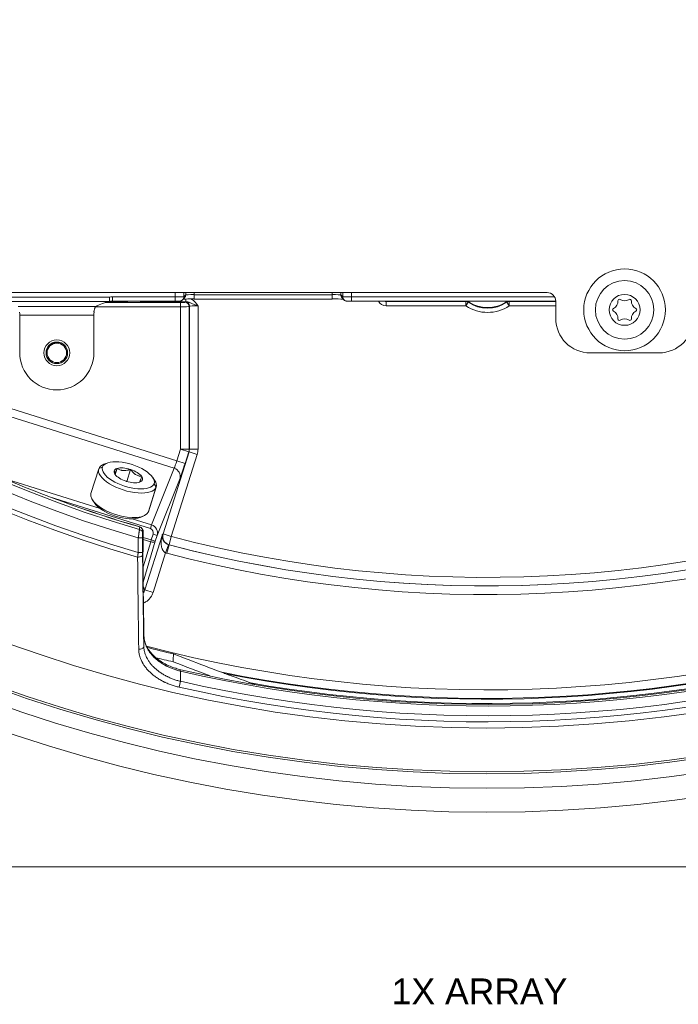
# Model space of a CAD drawing. Header units: millimetres. Extents: x 35 to 1401, y 51 to 818.
# Tile 3 of 22: x 162 to 238, y 436 to 550. Entities that reach past the tile are written whole.
import ezdxf
from ezdxf.lldxf.tags import DXFTag

# ---------------------------------------------------------------- set-up
doc = ezdxf.new("R2010")
doc.units = ezdxf.units.MM
doc.layers.add('1', color=7, linetype='Continuous', true_color=0xffffff)
doc.styles.add('cadds4', font='txt')
tags = doc.linetypes.add('DASHED', pattern=[25.72, 12.86, -12.86]).pattern_tags.tags
tags[6:7] = [DXFTag(74, 4), DXFTag(75, 0), DXFTag(340, '0'), DXFTag(46, 0.0), DXFTag(50, 0.0), DXFTag(44, 0.0), DXFTag(45, 0.0)]
tags[4:5] = [DXFTag(74, 4), DXFTag(75, 0), DXFTag(340, '0'), DXFTag(46, 0.0), DXFTag(50, 0.0), DXFTag(44, 0.0), DXFTag(45, 0.0)]

msp = doc.modelspace()

# ---------------------------------------------------------------- linework, layer by layer
at = {"layer": '1', "color": 155, "linetype": 'Continuous', "lineweight": 18}
for p, q in [((156.07, 518.41), (223.07, 518.41)), ((172.22, 517.38), (159.92, 517.38)), ((159.97, 517.88), (172.17, 517.88)), ((173.73, 517.32), (171.9, 517.32)), ((172.54, 517.42), (172.54, 517.92)), ((172.54, 517.92), (179.84, 517.92)), ((179.84, 517.42), (172.54, 517.42)), ((174.31, 517.42), (174.23, 517.34)), ((175.81, 517.37), (175.76, 517.42)), ((176.8, 517.42), (176.8, 517.34)), ((181.08, 517.34), (176.8, 517.34)), ((179.84, 517.92), (179.84, 518.41)), ((179.84, 517.42), (179.84, 517.92)), ((180.69, 517.57), (180.91, 517.79)), ((180.84, 518.41), (180.84, 517.93)), ((180.84, 517.93), (181.05, 518.15)), ((180.95, 517.29), (180.99, 517.32)), ((181.05, 518.15), (181.05, 518.41)), ((181.08, 517.67), (181.08, 517.34)), ((182.05, 518.41), (182.05, 518.17)), ((182.05, 518.17), (198.09, 518.17)), ((182.05, 517.67), (182.05, 518.17)), ((198.09, 517.67), (182.05, 517.67)), ((198.09, 518.17), (198.09, 518.41)), ((198.09, 517.67), (198.09, 518.17)), ((199.09, 518.41), (199.09, 518.15)), ((199.09, 518.15), (199.31, 517.93)), ((199.24, 517.79), (199.45, 517.57)), ((199.31, 517.93), (199.31, 518.41)), ((200.31, 518.41), (200.31, 517.92)), ((200.31, 517.42), (200.31, 517.92)), ((200.31, 517.92), (223.93, 517.92)), ((224.07, 517.42), (200.31, 517.42)), ((204.38, 517.42), (204.34, 517.37)), ((204.34, 517.37), (213.62, 517.37)), ((204.34, 517.37), (204.34, 516.87)), ((213.62, 516.87), (213.62, 517.37)), ((218.65, 517.37), (218.65, 516.87)), ((218.65, 517.37), (224.07, 517.37)), ((224.07, 517.41), (224.07, 515.41)), ((161.56, 516.78), (170.59, 516.78)), ((180.45, 516.77), (170.58, 516.77)), ((171.7, 517.27), (180.45, 517.27)), ((180.45, 517.27), (180.45, 516.77)), ((180.45, 500.21), (180.45, 516.77)), ((181.49, 516.82), (181.45, 516.79)), ((181.45, 516.79), (181.45, 500.21)), ((181.49, 500.2), (181.49, 516.82)), ((182.48, 516.87), (182.48, 500.2)), ((213.62, 516.87), (204.34, 516.87)), ((213.62, 516.87), (213.9, 517.29)), ((218.65, 516.87), (218.37, 517.29)), ((224.07, 516.87), (218.65, 516.87)), ((161.76, 511.41), (161.76, 515.78)), ((170.39, 515.78), (161.76, 515.78)), ((170.39, 515.78), (170.39, 511.41)), ((164.87, 511.41), (164.82, 511.41)), ((164.9, 511.41), (164.95, 511.41)), ((167.32, 511.41), (167.2, 511.41)), ((228.07, 511.41), (236.07, 511.41)), ((157.38, 505.98), (180.02, 498.85)), ((179.71, 497.99), (157.11, 505.12)), ((180.02, 498.85), (180.45, 500.21)), ((180.45, 500.21), (181.45, 500.21)), ((180.45, 500.21), (181.4, 499.91)), ((181.45, 500.21), (181.49, 500.2)), ((182.48, 500.2), (181.49, 500.2)), ((178.43, 490.36), (181.44, 499.9)), ((182.39, 499.6), (179.38, 490.06)), ((181.4, 499.91), (180.97, 498.54)), ((181.44, 499.9), (181.4, 499.91)), ((181.44, 499.9), (182.39, 499.6)), ((170.94, 497.92), (170.04, 495.07)), ((170.95, 497.95), (171.38, 498.14)), ((171.91, 498.6), (171.54, 498.46)), ((173.07, 497.98), (172.84, 497.27)), ((173.07, 497.98), (173.06, 497.97)), ((173.09, 497.98), (173.07, 497.98)), ((174.63, 497.86), (174.19, 496.46)), ((174.63, 497.86), (174.61, 497.87)), ((174.65, 497.85), (174.63, 497.86)), ((177.08, 491.42), (179.71, 497.99)), ((180.02, 498.85), (180.97, 498.54)), ((159.7, 496.9), (171.11, 493.3)), ((172.89, 497.43), (172.73, 497.71)), ((172.82, 497.3), (172.81, 497.29)), ((172.81, 497.29), (172.83, 497.28)), ((175.94, 497.05), (175.92, 497.06)), ((175.94, 497.04), (175.94, 497.05)), ((177.44, 496.6), (177.22, 496.93)), ((180.39, 496.83), (177.73, 490.17)), ((174.11, 496.49), (174.12, 496.48)), ((174.12, 496.48), (174.15, 496.48)), ((175.67, 496.36), (175.69, 496.36)), ((175.69, 496.36), (175.69, 496.37)), ((176.71, 492.94), (177.61, 495.79)), ((176.72, 492.96), (177.62, 495.82)), ((177.61, 495.79), (177.37, 496.2)), ((176.95, 490.99), (165.22, 494.69)), ((170.22, 494.29), (170.44, 493.96)), ((175.76, 492.28), (176.13, 492.43)), ((174.83, 492.13), (177.08, 491.42)), ((175.71, 491.18), (175.71, 491.17)), ((177.08, 491.42), (176.95, 490.99)), ((175.54, 488.21), (175.54, 489.9)), ((176.04, 489.9), (175.54, 489.9)), ((176.04, 489.9), (176.04, 488.21)), ((176.11, 489.95), (177.04, 489.66)), ((176.11, 489.46), (176.11, 490.64)), ((176.31, 483.86), (178.34, 490.31)), ((177.04, 489.66), (177.25, 490.32)), ((177.73, 490.17), (177.25, 490.32)), ((177.73, 490.17), (177.52, 489.51)), ((178.43, 490.36), (179.38, 490.06)), ((179.13, 489.09), (179.38, 490.06)), ((177.52, 489.51), (176.11, 484.76)), ((176.11, 486.52), (176.98, 489.45)), ((176.98, 489.45), (176.11, 489.73)), ((176.98, 489.45), (177.04, 489.66)), ((177.52, 489.51), (177.04, 489.66)), ((179.05, 489.11), (178.71, 488.17)), ((179.13, 489.09), (178.87, 488.12)), ((176.04, 488.21), (175.54, 488.21)), ((178.71, 488.17), (177.26, 483.56)), ((176.31, 483.86), (177.26, 483.56)), ((180.5, 474.58), (180.46, 474.4)), ((180.45, 473.23), (180.29, 472.55))]:
    msp.add_line(p, q, dxfattribs=at)
at = {"layer": '1', "color": 8, "linetype": 'Continuous', "lineweight": 18}
msp.add_line((38.33, 451.67), (393.81, 451.67), dxfattribs=at)
at = {"layer": '1', "color": 155, "linetype": 'Continuous', "lineweight": 18}
for centre, radius in [((216.07, 629.41), 171.39), ((216.07, 629.41), 168.61), ((216.07, 629.41), 166.93), ((216.07, 629.41), 166.69), ((216.07, 629.41), 161.61), ((232.07, 516.41), 4.75), ((232.07, 516.41), 3.4), ((232.07, 516.41), 1.8), ((166.07, 511.41), 1.5), ((166.07, 511.41), 1.25)]:
    msp.add_circle(centre, radius, dxfattribs=at)
at = {"layer": '1', "color": 155, "linetype": 'DASHED', "lineweight": 18}
msp.add_circle((166.07, 511.41), 1.5, dxfattribs=at)
at = {"layer": '1', "color": 155, "linetype": 'Continuous', "lineweight": 18}
for centre, radius, start, end in [((216.07, 629.41), 147.44, 290.0822, 254.013), ((216.07, 629.41), 146.91, 290.1206, 253.9828), ((216.07, 629.41), 145.28, 290.3556, 253.7987), ((216.07, 629.41), 144.3, 290.4249, 253.745), ((216.07, 629.41), 144.15, 294.6632, 245.3368), ((216.07, 629.41), 143.16, 294.9458, 245.0542), ((216.14, 520.65), 3.98, 236.1441, 303.8559), ((223.07, 517.41), 1, 0, 90), ((230.36, 517.4), 0.927, 296.2336, 3.7664), ((231.46, 517.47), 0.175, 56.2336, 183.7664), ((232.07, 518.39), 0.927, 236.2336, 303.7664), ((232.68, 517.47), 0.175, 356.2336, 123.7664), ((233.78, 517.4), 0.927, 176.2336, 243.7664), ((216.14, 520.65), 4.54, 236.3484, 303.6516), ((216.14, 520.65), 4.04, 236.3484, 303.6516), ((230.85, 516.41), 0.175, 116.2336, 243.7664), ((230.36, 515.42), 0.927, 356.2336, 63.7664), ((233.78, 515.42), 0.927, 116.2336, 183.7664), ((233.3, 516.41), 0.175, 296.2336, 63.7664), ((228.07, 515.41), 4, 180, 270), ((231.46, 515.35), 0.175, 176.2336, 303.7664), ((232.07, 514.43), 0.927, 56.2336, 123.7664), ((232.68, 515.35), 0.175, 236.2336, 3.7664), ((236.07, 515.41), 4, 270, 0), ((166.07, 511.41), 1.18, 144.0946, 180), ((166.07, 511.41), 1.13, 0, 180), ((166.07, 511.41), 4.31, 180, 0), ((166.07, 511.41), 1.13, 180, 0), ((216.07, 629.41), 144, 246.2085, 253.7236), ((216.07, 629.41), 144.01, 246.2085, 253.7236), ((216.07, 629.41), 144.1, 255.2499, 290.3431), ((216.07, 629.41), 146.1, 255.2488, 290.0173), ((216.07, 629.41), 145.1, 255.2499, 290.138), ((216.07, 629.41), 145.1, 255.2488, 290.1379), ((175.57, 490.7), 0.5, 36.8618, 73.7236), ((175.62, 490.64), 0.5, 0, 36.8732), ((216.07, 629.41), 157.17, 255.41, 288.4237), ((216.07, 629.41), 158.17, 258.7576, 287.9181), ((216.07, 629.41), 158.26, 258.8694, 287.876), ((216.07, 629.41), 158.87, 257.0617, 286.7426), ((216.07, 629.41), 158.76, 259.9574, 287.2861), ((216.07, 629.41), 157.28, 255.439, 256.6037), ((216.07, 629.41), 159.05, 257.0617, 286.7426), ((216.07, 629.41), 158.18, 255.8867, 256.6652), ((216.07, 629.41), 160.89, 257.1518, 286.6229), ((216.07, 629.41), 160.19, 257.1518, 286.6229)]:
    msp.add_arc(centre, radius, start, end, dxfattribs=at)
for centre, major_axis, ratio, start_param, end_param in [((171.44, 516.28), (-1.84, -0.83), 0.413611, 4.105819, 5.003133), ((172.54, 515.92), (1.9, -0.63), 0.998478, 1.89276, 2.078272), ((172.54, 515.92), (-1.43, 0.48), 0.997466, 5.034353, 5.253633), ((173.73, 517.34), (-0.5, 0), 0.034921, 1.570796, 3.106686), ((175.81, 517.87), (-0.354, -0.354), 0.998783, 0.786007, 1.209597), ((176.8, 517.38), (-1, 0), 0.034921, 0.034907, 1.570796), ((179.84, 517.93), (-1, 0), 0.008728, 1.570796, 3.124139), ((180.34, 517.93), (0.354, -0.354), 0.999695, 6.005984, 6.283185), ((180.34, 517.93), (0.354, -0.354), 0.999695, 0, 0.78555), ((182.05, 517.65), (-1.5, 0), 0.017455, 4.712389, 5.73393), ((180.55, 518.15), (0.354, -0.354), 0.999695, 0, 0.78555), ((182.48, 517.32), (-1.5, 0), 0.034921, 5.91856, 6.248279), ((180.99, 516.82), (-0.354, 0.354), 0.998783, 3.9276, 5.497178), ((182.05, 518.15), (-1, 0), 0.026183, 4.712389, 6.265732), ((198.09, 518.15), (-1, 0), 0.026183, 3.159046, 4.712389), ((198.09, 517.65), (-1.5, 0), 0.017455, 3.760869, 4.712389), ((199.59, 518.15), (-0.354, -0.354), 0.999695, 5.497635, 6.283185), ((199.81, 517.93), (-0.354, -0.354), 0.999695, 5.497635, 6.286254), ((200.31, 517.93), (-1, 0), 0.008728, 0.017453, 1.570796), ((204.34, 517.88), (0.708, 0.708), 0.998783, 2.829345, 3.926382), ((204.34, 517.88), (-0.355, -0.355), 0.996359, 0.359286, 0.784789), ((213.62, 516.87), (-0.479, 0.145), 0.999335, 4.418908, 5.00587), ((218.65, 516.87), (0.479, 0.145), 0.999335, 1.277315, 1.864277), ((180.45, 517.29), (-0.5, 0), 0.034921, 1.570796, 3.106686), ((180.45, 516.79), (-1, 0), 0.01746, 1.570796, 3.106686), ((180.95, 516.79), (-0.354, 0.354), 0.998783, 3.9276, 5.497178), ((182.48, 516.82), (-1, 0), 0.052381, 4.712389, 6.248279), ((161.7, 515.78), (0, 1), 0.052408, 4.712389, 5.077627), ((170.44, 515.78), (0, 1), 0.052408, 1.205558, 1.570796), ((180.45, 500.21), (0.152, 0.988), 0.999376, 4.559766, 4.865012), ((180.48, 500.2), (-0.99, 0.152), 0.998132, 2.98897, 3.294215), ((180.48, 500.2), (-1.98, 0.3), 0.999376, 2.98897, 3.294215), ((174.28, 496.87), (3.34, -1.05), 0.422618, 3.123151, 6.264744), ((174.28, 496.87), (3.34, -1.05), 0.422618, 2.656477, 3.123151), ((174.38, 497.17), (-3, 0.95), 0.422618, 6.264744, 9.406337), ((174.38, 497.17), (-3, 0.95), 0.422618, 3.123151, 6.264744), ((174.38, 497.17), (-1.65, 0.52), 0.422618, 5.75281, 6.264744), ((174.38, 497.17), (-1.65, 0.52), 0.422618, 4.705613, 5.72948), ((179.95, 498.87), (-0.301, -0.954), 0.069842, 0.436332, 1.570796), ((179.44, 497.13), (-0.929, 0.371), 0.905854, 3.224076, 4.780123), ((180.91, 498.57), (-0.6, -1.91), 0.034921, 0.436332, 1.570796), ((174.38, 497.17), (-1.65, 0.52), 0.422618, 6.264744, 6.776678), ((174.38, 497.17), (-1.65, 0.52), 0.422618, 0.516822, 1.54069), ((174.38, 497.17), (-1.65, 0.52), 0.422618, 3.658415, 4.682282), ((174.38, 497.17), (-1.65, 0.52), 0.422618, 2.611218, 3.635085), ((174.38, 497.17), (-1.65, 0.52), 0.422618, 1.56402, 2.587887), ((174.28, 496.87), (3.34, -1.05), 0.422618, 6.264744, 6.768331), ((173.38, 494.02), (-3.34, 1.05), 0.422618, 0.000015, 3.123151), ((173.29, 493.71), (3, -0.95), 0.422618, 3.626739, 5.79807), ((173.38, 494.02), (-3.34, 1.05), 0.422618, 3.123151, 3.141608), ((175.57, 490.7), (0.498, -0.049), 0.984279, 0.098973, 1.387015), ((175.57, 490.7), (0.4, 0.3), 0.999577, 5.639622, 6.283185), ((176.77, 490.47), (-0.205, -0.513), 0.905854, 1.65328, 3.209326), ((176.77, 490.47), (-0.373, -0.933), 0.995132, 1.65328, 3.209326), ((175.54, 490.41), (0.498, -0.049), 0.984281, 0.09898, 1.38739), ((175.62, 490.64), (0.4, 0.3), 0.999577, 5.639424, 6.282984), ((179.38, 490.06), (-0.483, 0.876), 0.998722, 0.76204, 2.379553), ((175.6, 488.89), (0.498, -0.049), 0.9843, 0.000039, 0.09904), ((175.61, 488.95), (0.498, -0.049), 0.9843, 0.000034, 0.099039), ((177.04, 489.66), (-0.479, 0.143), 0.422572, 1.563915, 3.103077), ((175.54, 487.93), (0.5, 0.005), 0.51362, 4.560588, 6.262844), ((175.68, 477.31), (0.5, 0.008), 0.687358, 4.520046, 6.259154)]:
    msp.add_ellipse(centre, major_axis=major_axis, ratio=ratio, start_param=start_param, end_param=end_param, dxfattribs=at)
for points, knots in [([(172.22, 517.38), (172.22, 517.39), (172.22, 517.39), (172.22, 517.4), (172.22, 517.41), (172.22, 517.42), (172.22, 517.42), (172.22, 517.44), (172.21, 517.46), (172.21, 517.49), (172.21, 517.5), (172.21, 517.52), (172.21, 517.53), (172.2, 517.56), (172.2, 517.59), (172.2, 517.63), (172.2, 517.64), (172.19, 517.67), (172.19, 517.68), (172.19, 517.73), (172.18, 517.76), (172.18, 517.81), (172.18, 517.82), (172.17, 517.85), (172.17, 517.87), (172.17, 517.88)], [0, 0, 0, 0, 0.125, 0.125, 0.1875, 0.1875, 0.25, 0.25, 0.375, 0.375, 0.4375, 0.4375, 0.5, 0.5, 0.625, 0.625, 0.6875, 0.6875, 0.75, 0.75, 0.875, 0.875, 0.9375, 0.9375, 1, 1, 1, 1]), ([(179.84, 517.42), (179.87, 517.42), (179.97, 517.42), (180.13, 517.42), (180.29, 517.42), (180.34, 517.42), (180.42, 517.43), (180.49, 517.45), (180.54, 517.47), (180.58, 517.49)], [0, 0, 0, 0, 0.117893, 0.320087, 0.528687, 0.761435, 0.80829, 0.87926, 1, 1, 1, 1]), ([(182.48, 516.87), (182.48, 516.88), (182.47, 516.88), (182.45, 516.89), (182.43, 516.89), (182.38, 516.91), (182.3, 516.94), (182.24, 516.96), (182.18, 516.98), (182.15, 517), (182.06, 517.03), (182, 517.05), (181.88, 517.1), (181.83, 517.12), (181.72, 517.16), (181.66, 517.19), (181.55, 517.23), (181.5, 517.25), (181.41, 517.28), (181.39, 517.29), (181.33, 517.31), (181.3, 517.32), (181.21, 517.33), (181.15, 517.34), (181.08, 517.34)], [0, 0, 0, 0, 0.015625, 0.015625, 0.03125, 0.0625, 0.125, 0.1875, 0.1875, 0.25, 0.25, 0.375, 0.375, 0.5, 0.5, 0.625, 0.625, 0.75, 0.75, 0.8125, 0.8125, 0.875, 0.875, 1, 1, 1, 1]), ([(181.68, 517.68), (181.69, 517.68), (181.71, 517.67), (181.75, 517.64), (181.78, 517.62), (181.84, 517.58), (181.87, 517.56), (182.02, 517.45), (182.12, 517.34), (182.26, 517.17), (182.31, 517.11), (182.38, 517.03), (182.41, 516.98), (182.44, 516.93), (182.46, 516.9), (182.47, 516.89), (182.48, 516.87)], [0, 0, 0, 0, 0.036261, 0.036261, 0.132635, 0.132635, 0.229009, 0.229009, 0.614504, 0.614504, 0.807252, 0.807252, 0.903626, 0.951813, 0.951813, 1, 1, 1, 1]), ([(199.45, 517.57), (199.5, 517.53), (199.57, 517.48), (199.67, 517.44), (199.73, 517.43), (199.76, 517.43), (199.79, 517.43), (199.84, 517.42), (199.93, 517.42), (200.11, 517.42), (200.24, 517.42), (200.31, 517.42)], [0, 0, 0, 0, 0.176133, 0.239782, 0.295555, 0.329588, 0.364897, 0.432558, 0.636741, 0.81252, 1, 1, 1, 1]), ([(213.69, 517.42), (213.7, 517.42), (213.73, 517.42), (213.76, 517.41), (213.8, 517.4), (213.81, 517.4), (213.83, 517.39), (213.84, 517.38), (213.88, 517.37), (213.9, 517.36), (213.92, 517.34)], [0, 0, 0, 0, 0.093228, 0.395485, 0.395485, 0.546614, 0.546614, 0.697743, 0.697743, 1, 1, 1, 1]), ([(213.92, 517.34), (213.91, 517.33), (213.91, 517.32), (213.9, 517.3), (213.9, 517.3), (213.9, 517.29)], [0, 0, 0, 0, 0.65857, 0.65857, 1, 1, 1, 1]), ([(218.36, 517.34), (218.38, 517.36), (218.42, 517.38), (218.46, 517.4), (218.5, 517.41), (218.51, 517.41), (218.54, 517.42), (218.55, 517.42), (218.56, 517.42), (218.56, 517.42), (218.57, 517.42)], [0, 0, 0, 0, 0.324708, 0.649417, 0.649417, 0.811771, 0.811771, 0.974125, 0.974125, 1, 1, 1, 1]), ([(218.37, 517.29), (218.37, 517.3), (218.37, 517.31), (218.36, 517.33), (218.36, 517.34), (218.36, 517.34)], [0, 0, 0, 0, 0.65857, 0.65857, 1, 1, 1, 1]), ([(170.59, 516.78), (170.58, 516.78), (170.58, 516.77), (170.56, 516.75), (170.55, 516.74), (170.54, 516.71), (170.53, 516.7), (170.52, 516.69), (170.52, 516.68), (170.5, 516.64), (170.49, 516.62), (170.47, 516.58), (170.47, 516.56), (170.46, 516.53), (170.45, 516.51), (170.44, 516.46), (170.43, 516.43), (170.41, 516.35), (170.4, 516.31), (170.39, 516.23), (170.39, 516.18), (170.39, 516.14)], [0, 0, 0, 0, 0.125, 0.125, 0.25, 0.25, 0.3125, 0.3125, 0.375, 0.375, 0.5, 0.5, 0.5625, 0.5625, 0.625, 0.625, 0.75, 0.75, 0.875, 0.875, 1, 1, 1, 1]), ([(166.59, 512.54), (166.56, 512.56), (166.52, 512.57), (166.46, 512.59), (166.43, 512.6), (166.38, 512.61), (166.37, 512.61), (166.33, 512.62), (166.32, 512.62), (166.24, 512.63), (166.17, 512.63), (166.08, 512.63), (166.04, 512.63), (166, 512.63), (165.98, 512.63), (165.95, 512.62), (165.93, 512.62), (165.85, 512.6), (165.72, 512.57), (165.61, 512.52), (165.53, 512.48), (165.52, 512.47), (165.49, 512.46), (165.48, 512.45), (165.44, 512.42), (165.41, 512.4), (165.33, 512.34), (165.29, 512.3), (165.22, 512.23), (165.2, 512.2), (165.16, 512.15), (165.14, 512.13), (165.12, 512.1)], [0, 0, 0, 0, 0.06015, 0.06015, 0.118891, 0.118891, 0.148261, 0.148261, 0.177632, 0.177632, 0.295113, 0.295113, 0.353853, 0.353853, 0.383224, 0.383224, 0.412594, 0.412594, 0.530075, 0.647556, 0.647556, 0.676927, 0.676927, 0.706297, 0.706297, 0.765038, 0.765038, 0.882519, 0.882519, 0.941259, 0.941259, 1, 1, 1, 1]), ([(172.88, 497.45), (172.89, 497.46), (172.89, 497.48), (172.9, 497.5), (172.9, 497.51), (172.91, 497.53), (172.93, 497.57), (172.94, 497.63), (172.98, 497.72), (172.99, 497.77), (173.03, 497.87), (173.05, 497.92), (173.06, 497.97)], [0, 0, 0, 0, 0.125, 0.125, 0.1875, 0.1875, 0.25, 0.5, 0.5, 0.75, 0.75, 1, 1, 1, 1]), ([(173.09, 497.98), (173.14, 497.95), (173.19, 497.92), (173.3, 497.86), (173.35, 497.84), (173.47, 497.79), (173.53, 497.78), (173.62, 497.75), (173.65, 497.75), (173.7, 497.74), (173.72, 497.74), (173.75, 497.74), (173.77, 497.73), (173.85, 497.73), (173.92, 497.73), (174.05, 497.74), (174.12, 497.74), (174.21, 497.76), (174.23, 497.76), (174.26, 497.77), (174.31, 497.78), (174.37, 497.79), (174.47, 497.82), (174.54, 497.84), (174.61, 497.87)], [0, 0, 0, 0, 0.125, 0.125, 0.25, 0.25, 0.375, 0.375, 0.4375, 0.4375, 0.46875, 0.46875, 0.5, 0.5, 0.625, 0.625, 0.75, 0.75, 0.78125, 0.78125, 0.8125, 0.875, 0.875, 1, 1, 1, 1]), ([(172.82, 497.3), (172.82, 497.3), (172.82, 497.3), (172.83, 497.31), (172.83, 497.31), (172.84, 497.33), (172.84, 497.33), (172.84, 497.34), (172.84, 497.35), (172.85, 497.36), (172.86, 497.39), (172.87, 497.42), (172.88, 497.45)], [0, 0, 0, 0, 0.25, 0.25, 0.5, 0.5, 0.5625, 0.5625, 0.625, 0.75, 0.75, 1, 1, 1, 1]), ([(174.65, 497.85), (174.69, 497.8), (174.73, 497.74), (174.82, 497.63), (174.86, 497.58), (174.96, 497.48), (175.01, 497.43), (175.09, 497.36), (175.11, 497.34), (175.15, 497.31), (175.17, 497.3), (175.19, 497.29), (175.21, 497.28), (175.28, 497.23), (175.33, 497.2), (175.45, 497.15), (175.51, 497.13), (175.58, 497.11), (175.6, 497.11), (175.63, 497.1), (175.67, 497.09), (175.71, 497.09), (175.8, 497.07), (175.86, 497.07), (175.92, 497.06)], [0, 0, 0, 0, 0.125, 0.125, 0.25, 0.25, 0.375, 0.375, 0.4375, 0.4375, 0.46875, 0.46875, 0.5, 0.5, 0.625, 0.625, 0.75, 0.75, 0.78125, 0.78125, 0.8125, 0.875, 0.875, 1, 1, 1, 1]), ([(175.94, 497.04), (175.92, 496.99), (175.9, 496.94), (175.87, 496.84), (175.85, 496.79), (175.83, 496.73), (175.83, 496.72), (175.82, 496.7), (175.81, 496.67), (175.8, 496.64), (175.78, 496.58), (175.76, 496.54), (175.75, 496.5), (175.74, 496.49), (175.74, 496.47), (175.73, 496.46), (175.73, 496.45), (175.72, 496.42), (175.71, 496.41), (175.7, 496.38), (175.7, 496.38), (175.69, 496.37), (175.69, 496.37), (175.69, 496.37)], [0, 0, 0, 0, 0.132194, 0.132194, 0.264389, 0.264389, 0.297437, 0.297437, 0.330486, 0.396583, 0.396583, 0.528777, 0.528777, 0.594874, 0.594874, 0.627923, 0.627923, 0.660971, 0.793166, 0.793166, 0.92536, 0.92536, 1, 1, 1, 1]), ([(175.68, 490.88), (175.69, 490.94), (175.69, 491), (175.7, 491.1), (175.71, 491.13), (175.71, 491.17)], [0, 0, 0, 0, 0.605253, 0.605253, 1, 1, 1, 1]), ([(175.54, 489.9), (175.54, 489.96), (175.56, 490.07), (175.58, 490.19), (175.59, 490.3), (175.6, 490.35), (175.61, 490.45), (175.62, 490.5), (175.63, 490.56), (175.63, 490.58), (175.64, 490.63), (175.64, 490.65), (175.65, 490.7), (175.66, 490.73), (175.67, 490.79), (175.67, 490.82), (175.68, 490.86), (175.68, 490.87), (175.68, 490.88)], [0, 0, 0, 0, 0.125, 0.25, 0.25, 0.375, 0.375, 0.5, 0.5, 0.5625, 0.5625, 0.625, 0.625, 0.75, 0.75, 0.875, 0.875, 1, 1, 1, 1]), ([(176.04, 490.41), (176.04, 490.4), (176.04, 490.4), (176.04, 490.38), (176.04, 490.38), (176.04, 490.36), (176.04, 490.36), (176.04, 490.33), (176.04, 490.31), (176.04, 490.28), (176.04, 490.27), (176.04, 490.25), (176.04, 490.24), (176.04, 490.21), (176.04, 490.18), (176.04, 490.13), (176.04, 490.1), (176.04, 490.05), (176.04, 489.99), (176.04, 489.93), (176.04, 489.9)], [0, 0, 0, 0, 0.125, 0.125, 0.1875, 0.1875, 0.25, 0.25, 0.375, 0.375, 0.4375, 0.4375, 0.5, 0.5, 0.625, 0.625, 0.75, 0.75, 0.875, 1, 1, 1, 1]), ([(178.71, 488.17), (178.66, 488.19), (178.62, 488.22), (178.57, 488.26), (178.56, 488.27), (178.54, 488.28), (178.53, 488.29), (178.5, 488.32), (178.48, 488.34), (178.43, 488.4), (178.41, 488.44), (178.37, 488.51), (178.36, 488.53), (178.34, 488.58), (178.33, 488.6), (178.3, 488.67), (178.28, 488.71), (178.26, 488.81), (178.25, 488.86), (178.23, 488.95), (178.22, 489), (178.21, 489.07), (178.21, 489.09), (178.2, 489.14), (178.2, 489.17), (178.19, 489.29), (178.19, 489.38), (178.2, 489.57), (178.21, 489.66), (178.23, 489.8), (178.24, 489.85), (178.25, 489.94), (178.27, 490.04), (178.29, 490.13), (178.31, 490.2), (178.32, 490.22), (178.33, 490.26), (178.33, 490.29), (178.34, 490.31)], [0, 0, 0, 0, 0.0625, 0.0625, 0.078125, 0.078125, 0.09375, 0.09375, 0.125, 0.125, 0.1875, 0.1875, 0.21875, 0.21875, 0.25, 0.25, 0.3125, 0.3125, 0.375, 0.375, 0.4375, 0.4375, 0.46875, 0.46875, 0.5, 0.5, 0.625, 0.625, 0.75, 0.75, 0.8125, 0.8125, 0.875, 0.9375, 0.9375, 0.96875, 0.96875, 1, 1, 1, 1]), ([(178.34, 490.31), (178.34, 490.3), (178.34, 490.29), (178.33, 490.27), (178.33, 490.25), (178.32, 490.22), (178.32, 490.17), (178.32, 490.13), (178.32, 490.08), (178.32, 490.06), (178.32, 489.98), (178.33, 489.94), (178.35, 489.84), (178.37, 489.78), (178.4, 489.72), (178.4, 489.71), (178.41, 489.68), (178.42, 489.67), (178.44, 489.63), (178.46, 489.6), (178.49, 489.55), (178.51, 489.52), (178.55, 489.47), (178.57, 489.44), (178.61, 489.4), (178.62, 489.39), (178.65, 489.36), (178.66, 489.34), (178.71, 489.3), (178.74, 489.28), (178.8, 489.24), (178.82, 489.23), (178.85, 489.21), (178.86, 489.2), (178.88, 489.19), (178.89, 489.18), (178.95, 489.15), (179, 489.13), (179.05, 489.11)], [0, 0, 0, 0, 0.03125, 0.03125, 0.0625, 0.0625, 0.125, 0.1875, 0.1875, 0.25, 0.25, 0.375, 0.375, 0.5, 0.5, 0.53125, 0.53125, 0.5625, 0.5625, 0.625, 0.625, 0.6875, 0.6875, 0.75, 0.75, 0.78125, 0.78125, 0.8125, 0.8125, 0.875, 0.875, 0.90625, 0.90625, 0.921875, 0.921875, 0.9375, 0.9375, 1, 1, 1, 1]), ([(178.34, 490.31), (178.36, 490.32), (178.37, 490.33), (178.4, 490.34), (178.41, 490.35), (178.43, 490.36), (178.43, 490.36), (178.43, 490.36)], [0, 0, 0, 0, 0.48255, 0.48255, 0.963584, 0.963584, 1, 1, 1, 1]), ([(176.09, 486.48), (176.08, 486.53), (176.08, 486.59), (176.08, 486.7), (176.08, 486.76), (176.08, 486.85), (176.08, 486.88), (176.08, 486.94), (176.08, 486.97), (176.08, 487.07), (176.08, 487.19), (176.08, 487.32), (176.08, 487.42), (176.08, 487.45), (176.08, 487.51), (176.08, 487.55), (176.08, 487.64), (176.08, 487.77), (176.08, 487.89), (176.08, 487.98), (176.08, 488.01), (176.08, 488.07), (176.08, 488.09), (176.08, 488.18), (176.08, 488.23), (176.09, 488.31), (176.09, 488.35), (176.09, 488.39), (176.09, 488.41), (176.09, 488.42), (176.09, 488.48), (176.09, 488.57), (176.09, 488.65), (176.09, 488.69), (176.09, 488.7), (176.09, 488.72), (176.09, 488.72), (176.09, 488.75), (176.1, 488.76), (176.1, 488.8), (176.1, 488.83), (176.1, 488.87), (176.1, 488.88), (176.1, 488.89)], [0, 0, 0, 0, 0.0625, 0.0625, 0.125, 0.125, 0.15625, 0.15625, 0.1875, 0.1875, 0.25, 0.3125, 0.3125, 0.34375, 0.34375, 0.375, 0.375, 0.4375, 0.5, 0.5, 0.53125, 0.53125, 0.5625, 0.5625, 0.625, 0.625, 0.65625, 0.671875, 0.671875, 0.6875, 0.6875, 0.75, 0.8125, 0.8125, 0.828125, 0.828125, 0.84375, 0.84375, 0.875, 0.875, 0.9375, 0.9375, 1, 1, 1, 1]), ([(176.11, 488.95), (176.11, 488.96), (176.11, 488.96), (176.11, 488.99), (176.11, 489), (176.11, 489.03), (176.11, 489.05), (176.11, 489.08), (176.11, 489.09), (176.11, 489.11), (176.11, 489.12), (176.11, 489.15), (176.11, 489.18), (176.11, 489.23), (176.11, 489.26), (176.11, 489.32), (176.11, 489.37), (176.11, 489.43), (176.11, 489.46)], [0, 0, 0, 0, 0.125, 0.125, 0.25, 0.25, 0.375, 0.375, 0.4375, 0.4375, 0.5, 0.5, 0.625, 0.625, 0.75, 0.75, 0.875, 1, 1, 1, 1]), ([(175.46, 487.68), (175.47, 487.72), (175.48, 487.76), (175.49, 487.84), (175.49, 487.89), (175.5, 487.95), (175.5, 487.98), (175.51, 488.02), (175.51, 488.04), (175.52, 488.11), (175.53, 488.16), (175.54, 488.21)], [0, 0, 0, 0, 0.25, 0.25, 0.5, 0.5, 0.625, 0.625, 0.75, 0.75, 1, 1, 1, 1]), ([(175.59, 476.97), (175.58, 477.38), (175.58, 477.79), (175.56, 478.63), (175.56, 479.05), (175.55, 479.91), (175.54, 480.34), (175.53, 481.22), (175.53, 481.66), (175.51, 483), (175.49, 484.82), (175.47, 486.71), (175.46, 487.68)], [0, 0, 0, 0, 0.125, 0.125, 0.25, 0.25, 0.375, 0.375, 0.5, 0.5, 0.75, 1, 1, 1, 1]), ([(176.04, 488.21), (176.04, 488.18), (176.04, 488.16), (176.04, 488.11), (176.04, 488.09), (176.04, 488.02), (176.04, 487.97), (176.04, 487.93)], [0, 0, 0, 0, 0.25, 0.25, 0.5, 0.5, 1, 1, 1, 1]), ([(176.04, 487.93), (176.05, 486.97), (176.07, 485.09), (176.1, 482.38), (176.13, 480.65), (176.15, 478.95), (176.16, 478.12), (176.18, 477.31)], [0, 0, 0, 0, 0.25, 0.5, 0.75, 0.75, 1, 1, 1, 1]), ([(176.2, 478.49), (176.17, 479.73), (176.16, 481.02), (176.12, 483.68), (176.1, 485.06), (176.09, 486.48)], [0, 0, 0, 0, 0.5, 0.5, 1, 1, 1, 1]), ([(176.11, 484.23), (176.13, 484.19), (176.15, 484.16), (176.22, 484.04), (176.26, 483.95), (176.31, 483.86)], [0, 0, 0, 0, 0.285382, 0.285382, 1, 1, 1, 1]), ([(176.13, 483.53), (176.15, 483.55), (176.17, 483.58), (176.2, 483.63), (176.22, 483.66), (176.26, 483.74), (176.29, 483.8), (176.31, 483.86)], [0, 0, 0, 0, 0.249531, 0.249531, 0.499687, 0.499687, 1, 1, 1, 1]), ([(177.26, 483.56), (177.22, 483.44), (177.17, 483.32), (177.08, 483.15), (177.05, 483.1), (176.99, 483.02), (176.98, 482.99), (176.94, 482.94), (176.92, 482.92), (176.82, 482.79), (176.73, 482.7), (176.58, 482.58), (176.53, 482.54), (176.42, 482.47), (176.36, 482.44), (176.26, 482.38), (176.2, 482.35), (176.15, 482.33)], [0, 0, 0, 0, 0.224077, 0.224077, 0.336116, 0.336116, 0.392135, 0.392135, 0.448154, 0.448154, 0.672231, 0.672231, 0.78427, 0.78427, 0.896308, 0.896308, 1, 1, 1, 1]), ([(176.18, 477.31), (176.18, 477.38), (176.18, 477.45), (176.19, 477.85), (176.19, 478.17), (176.2, 478.49)], [0, 0, 0, 0, 0.18204, 0.18204, 1, 1, 1, 1]), ([(180.46, 474.4), (180.39, 474.42), (180.31, 474.44), (180.17, 474.48), (180.1, 474.5), (179.88, 474.57), (179.6, 474.66), (179.19, 474.83), (178.93, 474.95), (178.77, 475.04), (178.74, 475.06), (178.67, 475.09), (178.64, 475.11), (178.54, 475.16), (178.48, 475.2), (178.3, 475.31), (178.06, 475.46), (177.73, 475.71), (177.53, 475.89), (177.41, 476), (177.38, 476.03), (177.34, 476.07), (177.31, 476.1), (177.24, 476.17), (177.2, 476.22), (177.07, 476.36), (176.91, 476.56), (176.77, 476.76), (176.64, 476.97), (176.58, 477.07), (176.51, 477.21), (176.5, 477.23), (176.48, 477.29), (176.44, 477.37), (176.41, 477.45), (176.35, 477.61), (176.28, 477.83), (176.24, 478.05), (176.21, 478.27), (176.2, 478.38), (176.2, 478.49)], [0, 0, 0, 0, 0.03125, 0.03125, 0.0625, 0.0625, 0.125, 0.1875, 0.25, 0.25, 0.265625, 0.265625, 0.28125, 0.28125, 0.3125, 0.3125, 0.375, 0.4375, 0.5, 0.5, 0.515625, 0.515625, 0.53125, 0.53125, 0.5625, 0.5625, 0.625, 0.6875, 0.6875, 0.75, 0.75, 0.765625, 0.765625, 0.78125, 0.8125, 0.8125, 0.875, 0.9375, 0.9375, 1, 1, 1, 1]), ([(176.18, 477.31), (176.18, 477.25), (176.18, 477.2), (176.19, 477.09), (176.2, 477.03), (176.22, 476.87), (176.26, 476.65), (176.36, 476.32), (176.46, 476.1), (176.52, 475.97), (176.54, 475.94), (176.57, 475.89), (176.58, 475.86), (176.62, 475.78), (176.66, 475.73), (176.75, 475.58), (176.89, 475.37), (177.14, 475.08), (177.32, 474.89), (177.47, 474.75), (177.52, 474.71), (177.62, 474.62), (177.67, 474.58), (177.83, 474.45), (178.05, 474.28), (178.41, 474.05), (178.66, 473.91), (178.82, 473.83), (178.85, 473.81), (178.92, 473.78), (179.02, 473.73), (179.12, 473.68), (179.32, 473.59), (179.59, 473.48), (179.87, 473.39), (180.16, 473.3), (180.3, 473.26), (180.45, 473.23)], [0, 0, 0, 0, 0.03125, 0.03125, 0.0625, 0.0625, 0.125, 0.1875, 0.25, 0.25, 0.265625, 0.265625, 0.28125, 0.28125, 0.3125, 0.3125, 0.375, 0.4375, 0.5, 0.5, 0.53125, 0.53125, 0.5625, 0.5625, 0.625, 0.6875, 0.75, 0.75, 0.765625, 0.765625, 0.78125, 0.8125, 0.8125, 0.875, 0.9375, 0.9375, 1, 1, 1, 1]), ([(180.5, 474.58), (180.29, 474.63), (179.87, 474.74), (179.24, 474.97), (178.64, 475.26), (178.08, 475.59), (177.58, 475.96), (177.15, 476.37), (176.8, 476.8), (176.51, 477.25), (176.32, 477.71), (176.22, 478.09), (176.21, 478.32), (176.21, 478.39)], [0, 0, 0, 0, 0.08911, 0.185328, 0.282094, 0.377764, 0.473873, 0.569638, 0.665136, 0.761518, 0.857263, 0.954524, 1, 1, 1, 1]), ([(180.29, 472.55), (180.13, 472.58), (179.97, 472.62), (179.66, 472.72), (179.35, 472.82), (179.04, 472.93), (178.82, 473.03), (178.71, 473.08), (178.6, 473.13), (178.53, 473.17), (178.49, 473.18), (178.31, 473.28), (178.04, 473.43), (177.64, 473.68), (177.4, 473.86), (177.23, 474), (177.17, 474.04), (177.06, 474.14), (177, 474.19), (176.84, 474.34), (176.64, 474.54), (176.37, 474.86), (176.22, 475.08), (176.11, 475.25), (176.08, 475.31), (176.03, 475.4), (176.01, 475.43), (175.98, 475.48), (175.9, 475.63), (175.79, 475.89), (175.68, 476.25), (175.63, 476.49), (175.61, 476.67), (175.6, 476.73), (175.59, 476.85), (175.59, 476.91), (175.59, 476.97)], [0, 0, 0, 0, 0.0625, 0.0625, 0.125, 0.1875, 0.1875, 0.21875, 0.234375, 0.234375, 0.25, 0.25, 0.3125, 0.375, 0.4375, 0.4375, 0.46875, 0.46875, 0.5, 0.5, 0.5625, 0.625, 0.6875, 0.6875, 0.71875, 0.71875, 0.734375, 0.734375, 0.75, 0.8125, 0.875, 0.9375, 0.9375, 0.96875, 0.96875, 1, 1, 1, 1]), ([(179.63, 476.41), (182.05, 475.48), (185.25, 474.25), (188.45, 473.1), (189.23, 472.82)], [0, 0, 0, 0, 0.757484, 1, 1, 1, 1]), ([(180.46, 474.4), (180.46, 474.4), (180.46, 474.4), (180.46, 474), (180.45, 473.61), (180.45, 473.23)], [0, 0, 0, 0, 0.008912, 0.008912, 1, 1, 1, 1])]:
    msp.add_open_spline(points, degree=3, knots=knots, dxfattribs=at)
for points, degree in [([(172.21, 517.38), (172.22, 517.38), (172.22, 517.38), (172.22, 517.38)], 3), ([(180.58, 517.49), (180.64, 517.52), (180.69, 517.57)], 2), ([(199.29, 517.66), (199.32, 517.66), (199.35, 517.66), (199.38, 517.66)], 3), ([(213.62, 517.37), (213.63, 517.39), (213.63, 517.4), (213.64, 517.42)], 3), ([(218.64, 517.42), (218.64, 517.4), (218.65, 517.39), (218.65, 517.37)], 3), ([(164.87, 511.41), (164.85, 511.5), (164.85, 511.58), (164.86, 511.67)], 3), ([(164.91, 511.22), (164.89, 511.28), (164.88, 511.35), (164.87, 511.41)], 3), ([(164.9, 511.41), (164.9, 511.35), (164.9, 511.28), (164.91, 511.22)], 3), ([(176.02, 490.94), (175.97, 491)], 1), ([(176.07, 490.7), (176.06, 490.6), (176.05, 490.51), (176.04, 490.41)], 3), ([(176.11, 490.64), (176.1, 490.66), (176.09, 490.68), (176.07, 490.7)], 3), ([(176.1, 488.89), (176.1, 488.91), (176.11, 488.93), (176.11, 488.95)], 3), ([(176.1, 488.84), (176.11, 488.9)], 1), ([(179.05, 489.11), (179.07, 489.1), (179.1, 489.1), (179.13, 489.09)], 3), ([(179.13, 489.09), (179.13, 489.09), (179.13, 489.09), (179.13, 489.09)], 3), ([(178.87, 488.12), (178.82, 488.14), (178.77, 488.15), (178.71, 488.17)], 3), ([(179.59, 475.5), (179.6, 475.8), (179.62, 476.11), (179.63, 476.41)], 3), ([(183.82, 473.89), (182.41, 474.42), (181, 474.96), (179.59, 475.5)], 3)]:
    msp.add_open_spline(points, degree=degree, dxfattribs=at)

# ---------------------------------------------------------------- texts
at = {"layer": '1', "color": 35, "linetype": 'Continuous', "lineweight": 13, "insert": (205, 435.69), "char_height": 3, "attachment_point": 7, "line_spacing_factor": 0.993976, "style": 'cadds4'}
msp.add_mtext('\\fArial|b0|i0;\\W0.9846;1X ARRAY', dxfattribs=at)

doc.saveas('drawing.dxf')
